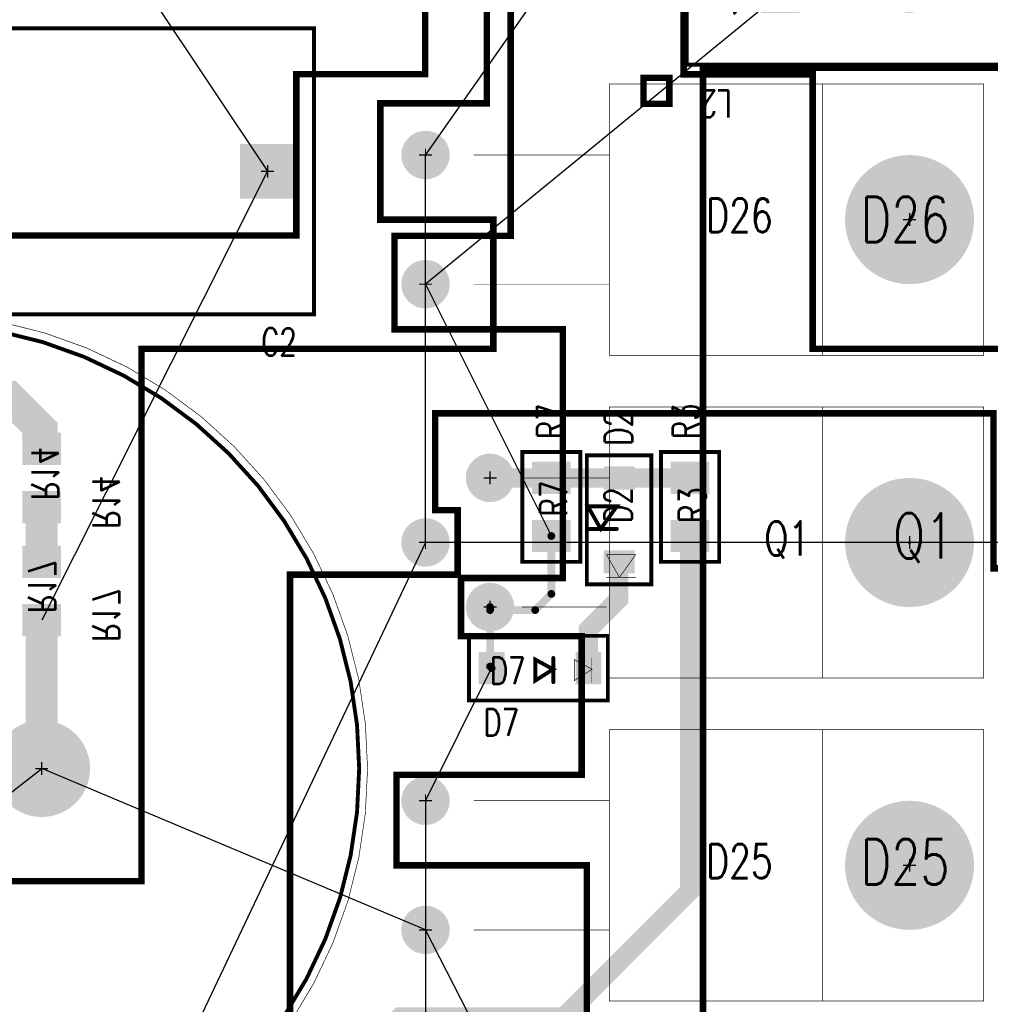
# Model space of a CAD drawing. Extents: x -4.8 to 11.7, y -3.6 to 8.1.
# Tile 39 of 53: x 0.7 to 2.2, y 4.1 to 5.7. Entities that reach past the tile are written whole.
import ezdxf
from ezdxf.enums import TextEntityAlignment as Align

# ---------------------------------------------------------------- set-up
doc = ezdxf.new("R2010")
doc.units = 0
for name, pattern in [('SIG_147', [2, 1, 1]), ('SIG_30', [2, 1, 1]), ('SIG_33', [2, 1, 1]), ('SIG_38', [2, 1, 1]), ('SIG_4', [2, 1, 1]), ('SIG_40', [2, 1, 1]), ('SIG_7', [2, 1, 1]), ('SIG_8', [2, 1, 1])]:
    doc.linetypes.add(name, pattern=pattern)
for name, color, linetype in [('COPPER_01', 1, 'CONTINUOUS'), ('COPPER_04', 5, 'CONTINUOUS'), ('DRIL_NPLTE_THRU_01', 16, 'CONTINUOUS'), ('DRIL_NPLTE_THRU_04', 176, 'CONTINUOUS'), ('DRIL_PLTE_THRU_01', 16, 'CONTINUOUS'), ('DRIL_PLTE_THRU_04', 176, 'CONTINUOUS'), ('DRIL_SYMBOL', 254, 'CONTINUOUS'), ('LINK_00', 2, 'CONTINUOUS'), ('PADS_BOT', 5, 'CONTINUOUS'), ('PADS_INNER', 1, 'CONTINUOUS'), ('PADS_TOP', 1, 'CONTINUOUS'), ('PART_NAME_123', 255, 'CONTINUOUS'), ('PART_NAME_124', 6, 'CONTINUOUS'), ('PART_NAME_129', 2, 'CONTINUOUS'), ('PART_NAME_130', 106, 'CONTINUOUS'), ('PART_TOP_2DLINE_123', 255, 'CONTINUOUS'), ('PART_TOP_2DLINE_129', 2, 'CONTINUOUS'), ('PART_TOP_COPPER_123', 255, 'CONTINUOUS'), ('PART_TOP_TEXT_123', 255, 'CONTINUOUS'), ('PART_TOP_TEXT_129', 2, 'CONTINUOUS'), ('TRACE_01', 1, 'CONTINUOUS'), ('TRACE_04', 5, 'CONTINUOUS')]:
    doc.layers.add(name, color=color, linetype=linetype)
doc.styles.add('W0$001', font='simplex', dxfattribs={"width": 0.75})
doc.styles.add('W0$006', font='simplex', dxfattribs={"width": 0.75})
doc.styles.add('W0$008', font='simplex', dxfattribs={"width": 0.75})

# ---------------------------------------------------------------- blocks, each defined once
blk = doc.blocks.new('SMOOTH_0$01')
at = {"const_width": 0.005}
blk.add_lwpolyline([(-0.0025, 0, 1), (0.0025, 0, 1)], format="xyb", close=True, dxfattribs=at)
blk = doc.blocks.new('COPPER_274')
at = {"layer": 'COPPER_04', "const_width": 0.01}
blk.add_lwpolyline([(0, 0.1442), (-1.127, 0.1442), (-1.127, -0.3561), (-1.307, -0.3561), (-1.307, -0.5011), (-1.046, -0.5011), (-1.046, -0.8861), (-1.204, -0.8861), (-1.204, -0.9761), (-1.017, -0.9761), (-1.017, -1.1911), (-1.3039, -1.1911), (-1.3039, -1.3311), (-1.009, -1.3311), (-1.009, -2.126), (-1.2739, -2.126), (-1.2739, -1.8811), (-1.2089, -1.8811), (-1.2089, -1.7761), (-1.355, -1.7761), (-1.355, -2.437), (-1.28, -2.437), (-1.28, -2.297), (-0.8289, -2.297), (-0.8289, -0.0961), (0, -0.0961)], close=True, dxfattribs=at)
at = {"layer": 'COPPER_04'}
for p in [(-1.127, 0.1442), (0, 0.1442), (-0.8289, -0.0961), (0, -0.0961), (-1.307, -0.3561), (-1.127, -0.3561), (-1.307, -0.5011), (-1.046, -0.5011), (-1.204, -0.8861), (-1.046, -0.8861), (-1.204, -0.9761), (-1.017, -0.9761), (-1.3039, -1.1911), (-1.017, -1.1911), (-1.3039, -1.3311), (-1.009, -1.3311), (-1.355, -1.7761), (-1.2089, -1.7761), (-1.2739, -1.8811), (-1.2089, -1.8811), (-1.2739, -2.126), (-1.009, -2.126), (-1.28, -2.297), (-0.8289, -2.297), (-1.355, -2.437), (-1.28, -2.437)]:
    blk.add_blockref('SMOOTH_0$01', p, dxfattribs=at)
blk = doc.blocks.new('COPPER_287')
at = {"layer": 'COPPER_04', "const_width": 0.01}
blk.add_lwpolyline([(0, 0), (0.4, 0), (0.4, -0.2498), (0.6996, -0.2498), (0.6996, -0.5248), (0.5, -0.5248), (0.5, -0.7748), (0, -0.7748)], close=True, dxfattribs=at)
at = {"layer": 'COPPER_04'}
for p in [(0, 0), (0.4, 0), (0.4, -0.2498), (0.6996, -0.2498), (0.5, -0.5248), (0.6996, -0.5248), (0, -0.7748), (0.5, -0.7748)]:
    blk.add_blockref('SMOOTH_0$01', p, dxfattribs=at)
blk = doc.blocks.new('COPPER_289')
at = {"layer": 'COPPER_01', "const_width": 0.01}
blk.add_lwpolyline([(0, 0), (0.4, 0), (0.4, -0.2498), (0.6996, -0.2498), (0.6996, -0.5248), (0.5, -0.5248), (0.5, -0.7748), (0, -0.7748)], close=True, dxfattribs=at)
at = {"layer": 'COPPER_01'}
for p in [(0, 0), (0.4, 0), (0.4, -0.2498), (0.6996, -0.2498), (0.5, -0.5248), (0.6996, -0.5248), (0, -0.7748), (0.5, -0.7748)]:
    blk.add_blockref('SMOOTH_0$01', p, dxfattribs=at)
blk = doc.blocks.new('COPPER_290')
at = {"layer": 'COPPER_01', "const_width": 0.01}
for points in [[(1.0501, 0.2499), (0.55, 0.2499), (0.55, 0.6749), (0.3501, 0.6749), (0.3501, 0.935)], [(0.0451, 0.935), (0.0451, 0.6299), (-0.1199, 0.6299), (-0.1199, 0.4499), (0.0551, 0.4499), (0.0551, 0.2499), (-0.4899, 0.2499), (-0.4899, -0.5748), (-0.7254, -0.5748)], [(-0.7254, -1.3248), (-0.2599, -1.3248), (-0.2599, -0.1), (0, -0.1), (0, 0), (-0.035, 0), (-0.035, 0.1499), (0.8301, 0.1499), (0.8301, -0.0901), (0.9951, -0.0901)]]:
    blk.add_lwpolyline(points, dxfattribs=at)
at = {"layer": 'COPPER_01'}
for p in [(0.3501, 0.6749), (0.55, 0.6749), (-0.1199, 0.6299), (0.0451, 0.6299), (-0.1199, 0.4499), (0.0551, 0.4499), (-0.4899, 0.2499), (0.0551, 0.2499), (0.55, 0.2499), (-0.035, 0.1499), (0.8301, 0.1499), (-0.035, 0), (0, 0), (0.8301, -0.0901), (-0.2599, -0.1), (0, -0.1), (-0.4899, -0.5748)]:
    blk.add_blockref('SMOOTH_0$01', p, dxfattribs=at)
blk = doc.blocks.new('SMOOTH_0$006')
at = {"const_width": 0.003}
blk.add_lwpolyline([(-0.0015, 0, 1), (0.0015, 0, 1)], format="xyb", close=True, dxfattribs=at)
blk = doc.blocks.new('SMOOTH_0$001')
at = {"const_width": 0.0005}
blk.add_lwpolyline([(-0.00025, 0, 1), (0.00025, 0, 1)], format="xyb", close=True, dxfattribs=at)
blk = doc.blocks.new('PART_BODY_TOP_194')
at = {"layer": 'PART_TOP_2DLINE_123', "const_width": 0.006}
blk.add_lwpolyline([(0.085, 0.045), (0.085, -0.045), (-0.085, -0.045), (-0.085, 0.045)], close=True, dxfattribs=at)
at = {"layer": 'PART_TOP_2DLINE_129', "const_width": 0.001}
blk.add_lwpolyline([(0.085, 0.045), (0.085, -0.045), (-0.085, -0.045), (-0.085, 0.045)], close=True, dxfattribs=at)
at = {"layer": 'PART_TOP_2DLINE_123'}
for p in [(-0.085, 0.045), (0.085, 0.045), (-0.085, -0.045), (0.085, -0.045)]:
    blk.add_blockref('SMOOTH_0$006', p, dxfattribs=at)
at = {"layer": 'PART_TOP_2DLINE_129'}
for p in [(-0.085, 0.045), (0.085, 0.045), (-0.085, -0.045), (0.085, -0.045)]:
    blk.add_blockref('SMOOTH_0$001', p, dxfattribs=at)
blk = doc.blocks.new('DRIL_HOLE_0')
blk.add_lwpolyline([(0, 0, 1), (0, 0, 1)], format="xyb", close=True)
blk = doc.blocks.new('PAD_0')
blk.add_lwpolyline([(0, 0, 1), (0, 0, 1)], format="xyb", close=True)
blk = doc.blocks.new('PAD_2')
at = {"const_width": 0.05}
blk.add_lwpolyline([(-0.03, 0), (0.03, 0)], dxfattribs=at)
blk = doc.blocks.new('STK_TOP_29')
at = {"layer": 'DRIL_NPLTE_THRU_01'}
blk.add_blockref('DRIL_HOLE_0', (0, 0), dxfattribs=at)
at = {"layer": 'DRIL_NPLTE_THRU_04'}
blk.add_blockref('DRIL_HOLE_0', (0, 0), dxfattribs=at)
at = {"layer": 'PADS_BOT'}
blk.add_blockref('PAD_0', (0, 0), dxfattribs=at)
at = {"layer": 'PADS_INNER'}
blk.add_blockref('PAD_0', (0, 0), dxfattribs=at)
at = {"layer": 'PADS_TOP', "rotation": 90}
blk.add_blockref('PAD_2', (0, 0), dxfattribs=at)
blk = doc.blocks.new('SYM_TOP_27')
for name, p in [('PART_BODY_TOP_194', (0, 0)), ('STK_TOP_29', (-0.045, 0)), ('STK_TOP_29', (0.045, 0))]:
    blk.add_blockref(name, p)
blk = doc.blocks.new('PART_TOP_0')
blk.add_blockref('SYM_TOP_27', (0, 0))
at = {"layer": 'PART_NAME_123', "style": 'W0$006', "width": 0.75}
blk.add_text('R3', height=0.042, dxfattribs=at).set_placement((0.105, -0.015))
at = {"layer": 'PART_NAME_129', "style": 'W0$001', "width": 0.75}
blk.add_text('R3', height=0.042, dxfattribs=at).set_placement((-0.0247, -0.0245))
blk = doc.blocks.new('PART_TOP_1')
blk.add_blockref('SYM_TOP_27', (0, 0))
at = {"layer": 'PART_NAME_123', "style": 'W0$006', "width": 0.75}
blk.add_text('R7', height=0.042, rotation=180, dxfattribs=at).set_placement((-0.105, 0.02))
at = {"layer": 'PART_NAME_129', "style": 'W0$001', "width": 0.75}
blk.add_text('R7', height=0.042, rotation=180, dxfattribs=at).set_placement((0.0147, 0.0245))
blk = doc.blocks.new('PART_BODY_TOP_195')
at = {"layer": 'PART_TOP_2DLINE_123', "const_width": 0.006}
for points in [[(-0.1, 0.05), (-0.1, -0.05), (0.1, -0.05), (0.1, 0.05)], [(-0.021, -0.0485), (-0.021, -0.0035), (0.014, -0.0285)]]:
    blk.add_lwpolyline(points, close=True, dxfattribs=at)
blk.add_lwpolyline([(0.014, -0.0485), (0.014, -0.0035)], dxfattribs=at)
at = {"layer": 'PART_TOP_2DLINE_129', "const_width": 0.001}
for points in [[(-0.1, 0.05), (-0.1, -0.05), (0.1, -0.05), (0.1, 0.05)], [(0.054, -0.0195), (0.054, 0.0255), (0.089, 0.0005)]]:
    blk.add_lwpolyline(points, close=True, dxfattribs=at)
blk.add_lwpolyline([(0.089, -0.0195), (0.089, 0.0255)], dxfattribs=at)
at = {"layer": 'PART_TOP_2DLINE_123'}
for p in [(-0.1, 0.05), (0.1, 0.05), (-0.021, -0.0035), (0.014, -0.0035), (0.014, -0.0285), (-0.021, -0.0485), (0.014, -0.0485), (-0.1, -0.05), (0.1, -0.05)]:
    blk.add_blockref('SMOOTH_0$006', p, dxfattribs=at)
at = {"layer": 'PART_TOP_2DLINE_129'}
for p in [(-0.1, 0.05), (0.1, 0.05), (0.054, 0.0255), (0.089, 0.0255), (0.089, 0.0005), (0.054, -0.0195), (0.089, -0.0195), (-0.1, -0.05), (0.1, -0.05)]:
    blk.add_blockref('SMOOTH_0$001', p, dxfattribs=at)
blk = doc.blocks.new('PAD_10')
at = {"const_width": 0.036}
blk.add_lwpolyline([(-0.024, 0), (0.024, 0)], dxfattribs=at)
blk = doc.blocks.new('STK_TOP_39')
at = {"layer": 'DRIL_NPLTE_THRU_01'}
blk.add_blockref('DRIL_HOLE_0', (0, 0), dxfattribs=at)
at = {"layer": 'DRIL_NPLTE_THRU_04'}
blk.add_blockref('DRIL_HOLE_0', (0, 0), dxfattribs=at)
at = {"layer": 'PADS_BOT'}
blk.add_blockref('PAD_0', (0, 0), dxfattribs=at)
at = {"layer": 'PADS_INNER'}
blk.add_blockref('PAD_0', (0, 0), dxfattribs=at)
at = {"layer": 'PADS_TOP', "rotation": 90}
blk.add_blockref('PAD_10', (0, 0), dxfattribs=at)
blk = doc.blocks.new('SYM_TOP_28')
for name, p in [('PART_BODY_TOP_195', (0, 0)), ('STK_TOP_39', (-0.065, 0)), ('STK_TOP_39', (0.065, 0))]:
    blk.add_blockref(name, p)
blk = doc.blocks.new('PART_TOP_6')
blk.add_blockref('SYM_TOP_28', (0, 0))
at = {"layer": 'PART_NAME_123', "style": 'W0$006', "width": 0.75}
blk.add_text('D2', height=0.042, rotation=180, dxfattribs=at).set_placement((-0.115, 0.02))
at = {"layer": 'PART_NAME_129', "style": 'W0$001', "width": 0.75}
blk.add_text('D2', height=0.042, rotation=180, dxfattribs=at).set_placement((0.0047, 0.0195))
blk = doc.blocks.new('STK_BOT_29')
at = {"layer": 'DRIL_NPLTE_THRU_01'}
blk.add_blockref('DRIL_HOLE_0', (0, 0), dxfattribs=at)
at = {"layer": 'DRIL_NPLTE_THRU_04'}
blk.add_blockref('DRIL_HOLE_0', (0, 0), dxfattribs=at)
at = {"layer": 'PADS_BOT', "rotation": 90}
blk.add_blockref('PAD_2', (0, 0), dxfattribs=at)
at = {"layer": 'PADS_INNER'}
blk.add_blockref('PAD_0', (0, 0), dxfattribs=at)
at = {"layer": 'PADS_TOP'}
blk.add_blockref('PAD_0', (0, 0), dxfattribs=at)
blk = doc.blocks.new('SYM_BOT_27')
for p in [(-0.045, 0), (0.045, 0)]:
    blk.add_blockref('STK_BOT_29', p)
blk = doc.blocks.new('PART_BOT_18')
blk.add_blockref('SYM_BOT_27', (0, 0))
at = {"layer": 'PART_NAME_124', "style": 'W0$006', "width": 0.75}
blk.add_text('R14', height=0.042, dxfattribs=at).set_placement((-0.0787, 0.0787))
at = {"layer": 'PART_NAME_130', "style": 'W0$001', "width": 0.75}
blk.add_text('R14', height=0.042, dxfattribs=at).set_placement((-0.0345, -0.0157))
blk = doc.blocks.new('PART_BOT_30')
blk.add_blockref('SYM_BOT_27', (0, 0))
at = {"layer": 'PART_NAME_124', "style": 'W0$006', "width": 0.75}
blk.add_text('R17', height=0.042, dxfattribs=at).set_placement((-0.0787, 0.0787))
at = {"layer": 'PART_NAME_130', "style": 'W0$001', "width": 0.75}
blk.add_text('R17', height=0.042, dxfattribs=at).set_placement((-0.0345, -0.0207))
blk = doc.blocks.new('SMOOTH_0$0011')
at = {"const_width": 0.00055}
blk.add_lwpolyline([(-0.0003, 0, 1), (0.0003, 0, 1)], format="xyb", close=True, dxfattribs=at)
blk = doc.blocks.new('PART_BODY_TOP_189')
at = {"layer": 'PART_TOP_2DLINE_123', "const_width": 0.006}
for points in [[(0.107, 0.05), (-0.108, 0.05), (-0.108, -0.05), (0.107, -0.05)], [(0.0043, -0.0133), (-0.0232, 0.0017), (0.0043, 0.0192)]]:
    blk.add_lwpolyline(points, close=True, dxfattribs=at)
blk.add_lwpolyline([(-0.0236, 0.0217), (-0.0236, -0.0158)], dxfattribs=at)
at = {"layer": 'PART_TOP_2DLINE_129'}
for points, const_width in [([(0.107, 0.05), (-0.108, 0.05), (-0.108, -0.05), (0.107, -0.05)], 0.0011), ([(-0.0561, -0.0133), (-0.0836, 0.0017), (-0.0561, 0.0192)], 0.001)]:
    blk.add_lwpolyline(points, close=True, dxfattribs=dict(at, const_width=const_width))
at = {"layer": 'PART_TOP_2DLINE_129', "const_width": 0.001}
blk.add_lwpolyline([(-0.0832, 0.0217), (-0.0832, -0.0158)], dxfattribs=at)
at = {"layer": 'PART_TOP_2DLINE_123'}
for p in [(-0.108, 0.05), (0.107, 0.05), (-0.0236, 0.0217), (0.0043, 0.0192), (-0.0232, 0.0017), (-0.0236, -0.0158), (0.0043, -0.0133), (-0.108, -0.05), (0.107, -0.05)]:
    blk.add_blockref('SMOOTH_0$006', p, dxfattribs=at)
at = {"layer": 'PART_TOP_2DLINE_129'}
for name, p in [('SMOOTH_0$0011', (-0.108, 0.05)), ('SMOOTH_0$0011', (0.107, 0.05)), ('SMOOTH_0$001', (-0.0832, 0.0217)), ('SMOOTH_0$001', (-0.0561, 0.0192)), ('SMOOTH_0$001', (-0.0836, 0.0017)), ('SMOOTH_0$001', (-0.0561, -0.0133)), ('SMOOTH_0$001', (-0.0832, -0.0158)), ('SMOOTH_0$0011', (-0.108, -0.05)), ('SMOOTH_0$0011', (0.107, -0.05))]:
    blk.add_blockref(name, p, dxfattribs=at)
blk = doc.blocks.new('PAD_12')
at = {"const_width": 0.04}
blk.add_lwpolyline([(-0.025, 0), (0.025, 0)], dxfattribs=at)
blk = doc.blocks.new('STK_TOP_31')
at = {"layer": 'DRIL_NPLTE_THRU_01'}
blk.add_blockref('DRIL_HOLE_0', (0, 0), dxfattribs=at)
at = {"layer": 'DRIL_NPLTE_THRU_04'}
blk.add_blockref('DRIL_HOLE_0', (0, 0), dxfattribs=at)
at = {"layer": 'PADS_BOT'}
blk.add_blockref('PAD_0', (0, 0), dxfattribs=at)
at = {"layer": 'PADS_INNER'}
blk.add_blockref('PAD_0', (0, 0), dxfattribs=at)
at = {"layer": 'PADS_TOP', "rotation": 90}
blk.add_blockref('PAD_12', (0, 0), dxfattribs=at)
blk = doc.blocks.new('SYM_TOP_22')
for name, p in [('PART_BODY_TOP_189', (0, 0)), ('STK_TOP_31', (-0.078, 0)), ('STK_TOP_31', (0.072, 0))]:
    blk.add_blockref(name, p)
blk = doc.blocks.new('PART_TOP_38')
blk.add_blockref('SYM_TOP_22', (0, 0))
at = {"layer": 'PART_NAME_123', "style": 'W0$006', "width": 0.75}
blk.add_text('D7', height=0.042, rotation=180, dxfattribs=at).set_placement((0.085, 0.105))
at = {"layer": 'PART_NAME_129', "style": 'W0$001', "width": 0.75}
blk.add_text('D7', height=0.042, rotation=180, dxfattribs=at).set_placement((0.075, 0.025))
blk = doc.blocks.new('PART_BODY_TOP_177')
at = {"layer": 'PART_TOP_2DLINE_123', "const_width": 0.006}
blk.add_lwpolyline([(-0.072, 0.2215), (0.958, 0.2215), (0.958, -0.2215), (-0.072, -0.2215)], close=True, dxfattribs=at)
at = {"layer": 'PART_TOP_2DLINE_123'}
for p in [(-0.072, 0.2215), (0.958, 0.2215), (-0.072, -0.2215), (0.958, -0.2215)]:
    blk.add_blockref('SMOOTH_0$006', p, dxfattribs=at)
blk = doc.blocks.new('DRIL_SYMBOL_0$045')
at = {"layer": 'DRIL_SYMBOL', "const_width": 0.002}
for points in [[(-0.01, 0), (0.01, 0)], [(0, -0.01), (0, 0.01)]]:
    blk.add_lwpolyline(points, dxfattribs=at)
blk = doc.blocks.new('DRIL_HOLE_0$045')
at = {"const_width": 0.0225}
blk.add_lwpolyline([(-0.01125, 0, 1), (0.01125, 0, 1)], format="xyb", close=True, dxfattribs=at)
blk.add_blockref('DRIL_SYMBOL_0$045', (0, 0))
blk = doc.blocks.new('PAD_5')
at = {"const_width": 0.0425}
blk.add_lwpolyline([(0, -0.02125, 1), (0, 0.02125, 1)], format="xyb", close=True, dxfattribs=at)
blk = doc.blocks.new('PAD_35')
at = {"const_width": 0.085}
blk.add_lwpolyline([(-0.0425, 0), (0.0425, 0)], dxfattribs=at)
blk = doc.blocks.new('STK_TOP_12')
at = {"layer": 'DRIL_PLTE_THRU_01'}
blk.add_blockref('DRIL_HOLE_0$045', (0, 0), dxfattribs=at)
at = {"layer": 'DRIL_PLTE_THRU_04'}
blk.add_blockref('DRIL_HOLE_0$045', (0, 0), dxfattribs=at)
at = {"layer": 'PADS_BOT'}
blk.add_blockref('PAD_35', (0, 0), dxfattribs=at)
at = {"layer": 'PADS_INNER'}
blk.add_blockref('PAD_5', (0, 0), dxfattribs=at)
at = {"layer": 'PADS_TOP'}
blk.add_blockref('PAD_35', (0, 0), dxfattribs=at)
blk = doc.blocks.new('STK_TOP_13')
at = {"layer": 'DRIL_PLTE_THRU_01'}
blk.add_blockref('DRIL_HOLE_0$045', (0, 0), dxfattribs=at)
at = {"layer": 'DRIL_PLTE_THRU_04'}
blk.add_blockref('DRIL_HOLE_0$045', (0, 0), dxfattribs=at)
at = {"layer": 'PADS_BOT'}
blk.add_blockref('PAD_5', (0, 0), dxfattribs=at)
at = {"layer": 'PADS_INNER'}
blk.add_blockref('PAD_5', (0, 0), dxfattribs=at)
at = {"layer": 'PADS_TOP'}
blk.add_blockref('PAD_5', (0, 0), dxfattribs=at)
blk = doc.blocks.new('SYM_TOP_10')
for name, p in [('PART_BODY_TOP_177', (0, 0)), ('STK_TOP_12', (0, 0)), ('STK_TOP_13', (0.886, 0))]:
    blk.add_blockref(name, p)
blk = doc.blocks.new('PART_TOP_61')
blk.add_blockref('SYM_TOP_10', (0, 0))
at = {"layer": 'PART_NAME_123', "style": 'W0$006', "width": 0.75}
blk.add_text('C2', height=0.042, rotation=180, dxfattribs=at).set_placement((0.01, 0.285))
blk = doc.blocks.new('PART_BODY_TOP_192')
at = {"layer": 'PART_TOP_2DLINE_123', "const_width": 0.006}
blk.add_lwpolyline([(0.445, 0.41), (-0.445, 0.41), (-0.445, -0.41), (0.445, -0.41)], close=True, dxfattribs=at)
at = {"layer": 'PART_TOP_2DLINE_129', "const_width": 0.001}
blk.add_lwpolyline([(0.445, 0.41), (-0.445, 0.41), (-0.445, -0.41), (0.445, -0.41)], close=True, dxfattribs=at)
at = {"layer": 'PART_TOP_COPPER_123', "const_width": 0.01}
blk.add_lwpolyline([(-0.5122, -0.4306), (-0.4722, -0.4306), (-0.4722, -0.4706), (-0.5122, -0.4706)], close=True, dxfattribs=at)
at = {"layer": 'PART_TOP_2DLINE_123'}
for p in [(-0.445, 0.41), (0.445, 0.41), (-0.445, -0.41), (0.445, -0.41)]:
    blk.add_blockref('SMOOTH_0$006', p, dxfattribs=at)
at = {"layer": 'PART_TOP_2DLINE_129'}
for p in [(-0.445, 0.41), (0.445, 0.41), (-0.445, -0.41), (0.445, -0.41)]:
    blk.add_blockref('SMOOTH_0$001', p, dxfattribs=at)
at = {"layer": 'PART_TOP_COPPER_123'}
for p in [(-0.5122, -0.4306), (-0.4722, -0.4306), (-0.5122, -0.4706), (-0.4722, -0.4706)]:
    blk.add_blockref('SMOOTH_0$01', p, dxfattribs=at)
at = {"layer": 'PART_TOP_TEXT_129', "style": 'W0$001', "width": 0.75}
blk.add_text('1', height=0.042, rotation=180, dxfattribs=at).set_placement((-0.37, -0.31), align=Align.MIDDLE_CENTER)
blk = doc.blocks.new('DRIL_SYMBOL_0$031')
at = {"layer": 'DRIL_SYMBOL', "const_width": 0.002}
for points in [[(-0.01, 0), (0.01, 0)], [(0, -0.01), (0, 0.01)]]:
    blk.add_lwpolyline(points, dxfattribs=at)
blk = doc.blocks.new('DRIL_HOLE_0$031')
at = {"const_width": 0.0155}
blk.add_lwpolyline([(-0.00775, 0, 1), (0.00775, 0, 1)], format="xyb", close=True, dxfattribs=at)
blk.add_blockref('DRIL_SYMBOL_0$031', (0, 0))
blk = doc.blocks.new('PAD_27')
at = {"const_width": 0.03}
blk.add_lwpolyline([(0, -0.015, 1), (0, 0.015, 1)], format="xyb", close=True, dxfattribs=at)
blk = doc.blocks.new('PAD_28')
at = {"const_width": 0.06}
blk.add_lwpolyline([(-0.03, 0), (0.03, 0)], dxfattribs=at)
blk = doc.blocks.new('STK_TOP_37')
at = {"layer": 'DRIL_PLTE_THRU_01'}
blk.add_blockref('DRIL_HOLE_0$031', (0, 0), dxfattribs=at)
at = {"layer": 'DRIL_PLTE_THRU_04'}
blk.add_blockref('DRIL_HOLE_0$031', (0, 0), dxfattribs=at)
at = {"layer": 'PADS_BOT'}
blk.add_blockref('PAD_28', (0, 0), dxfattribs=at)
at = {"layer": 'PADS_INNER'}
blk.add_blockref('PAD_27', (0, 0), dxfattribs=at)
at = {"layer": 'PADS_TOP'}
blk.add_blockref('PAD_28', (0, 0), dxfattribs=at)
blk = doc.blocks.new('STK_TOP_36')
at = {"layer": 'DRIL_PLTE_THRU_01'}
blk.add_blockref('DRIL_HOLE_0$031', (0, 0), dxfattribs=at)
at = {"layer": 'DRIL_PLTE_THRU_04'}
blk.add_blockref('DRIL_HOLE_0$031', (0, 0), dxfattribs=at)
at = {"layer": 'PADS_BOT'}
blk.add_blockref('PAD_27', (0, 0), dxfattribs=at)
at = {"layer": 'PADS_INNER'}
blk.add_blockref('PAD_27', (0, 0), dxfattribs=at)
at = {"layer": 'PADS_TOP'}
blk.add_blockref('PAD_27', (0, 0), dxfattribs=at)
blk = doc.blocks.new('SYM_TOP_25')
for name, p in [('PART_BODY_TOP_192', (0, 0)), ('STK_TOP_36', (-0.3, 0.3)), ('STK_TOP_36', (-0.1, 0.3)), ('STK_TOP_36', (0.1, 0.3)), ('STK_TOP_36', (0.3, 0.3)), ('STK_TOP_37', (-0.3, -0.3)), ('STK_TOP_36', (-0.1, -0.3)), ('STK_TOP_36', (0.1, -0.3)), ('STK_TOP_36', (0.3, -0.3))]:
    blk.add_blockref(name, p)
blk = doc.blocks.new('PART_TOP_69')
blk.add_blockref('SYM_TOP_25', (0, 0))
at = {"layer": 'PART_NAME_123', "style": 'W0$006', "width": 0.75}
blk.add_text('L2', height=0.042, rotation=180, dxfattribs=at).set_placement((-0.375, -0.45))
at = {"layer": 'PART_NAME_129', "style": 'W0$001', "width": 0.75}
blk.add_text('L2', height=0.14, dxfattribs=at).set_placement((-0.075, -0.05))
blk = doc.blocks.new('PART_BODY_TOP_181')
at = {"layer": 'PART_TOP_2DLINE_123', "const_width": 0.006}
blk.add_lwpolyline([(0.69, -0.202, 1), (-0.69, -0.202, 1)], format="xyb", close=True, dxfattribs=at)
at = {"layer": 'PART_TOP_2DLINE_129', "const_width": 0.001}
blk.add_lwpolyline([(0.705, -0.2, 1), (-0.705, -0.2, 1)], format="xyb", close=True, dxfattribs=at)
at = {"layer": 'PART_TOP_TEXT_123', "style": 'W0$006', "width": 0.75}
blk.add_text('+', height=0.07, dxfattribs=at).set_placement((0.315, 0.4331))
at = {"layer": 'PART_TOP_TEXT_129', "style": 'W0$001', "width": 0.75}
blk.add_text('+', height=0.07, dxfattribs=at).set_placement((0.3543, 0.4331))
blk = doc.blocks.new('DRIL_SYMBOL_0$085')
at = {"layer": 'DRIL_SYMBOL', "const_width": 0.002}
for points in [[(-0.01, 0), (0.01, 0)], [(0, -0.01), (0, 0.01)]]:
    blk.add_lwpolyline(points, dxfattribs=at)
blk = doc.blocks.new('DRIL_HOLE_0$085')
at = {"const_width": 0.0425}
blk.add_lwpolyline([(-0.02125, 0, 1), (0.02125, 0, 1)], format="xyb", close=True, dxfattribs=at)
blk.add_blockref('DRIL_SYMBOL_0$085', (0, 0))
blk = doc.blocks.new('PAD_42')
at = {"const_width": 0.075}
blk.add_lwpolyline([(0, -0.0375, 1), (0, 0.0375, 1)], format="xyb", close=True, dxfattribs=at)
blk = doc.blocks.new('PAD_45')
at = {"const_width": 0.15}
blk.add_lwpolyline([(-0.075, 0), (0.075, 0)], dxfattribs=at)
blk = doc.blocks.new('STK_TOP_18')
at = {"layer": 'DRIL_PLTE_THRU_01'}
blk.add_blockref('DRIL_HOLE_0$085', (0, 0), dxfattribs=at)
at = {"layer": 'DRIL_PLTE_THRU_04'}
blk.add_blockref('DRIL_HOLE_0$085', (0, 0), dxfattribs=at)
at = {"layer": 'PADS_BOT'}
blk.add_blockref('PAD_45', (0, 0), dxfattribs=at)
at = {"layer": 'PADS_INNER'}
blk.add_blockref('PAD_42', (0, 0), dxfattribs=at)
at = {"layer": 'PADS_TOP'}
blk.add_blockref('PAD_45', (0, 0), dxfattribs=at)
blk = doc.blocks.new('STK_TOP_19')
at = {"layer": 'DRIL_PLTE_THRU_01'}
blk.add_blockref('DRIL_HOLE_0$085', (0, 0), dxfattribs=at)
at = {"layer": 'DRIL_PLTE_THRU_04'}
blk.add_blockref('DRIL_HOLE_0$085', (0, 0), dxfattribs=at)
at = {"layer": 'PADS_BOT'}
blk.add_blockref('PAD_42', (0, 0), dxfattribs=at)
at = {"layer": 'PADS_INNER'}
blk.add_blockref('PAD_42', (0, 0), dxfattribs=at)
at = {"layer": 'PADS_TOP'}
blk.add_blockref('PAD_42', (0, 0), dxfattribs=at)
blk = doc.blocks.new('SYM_TOP_14')
for name, p in [('PART_BODY_TOP_181', (0, 0)), ('STK_TOP_18', (0, 0)), ('STK_TOP_19', (0, -0.4))]:
    blk.add_blockref(name, p)
blk = doc.blocks.new('PART_TOP_71')
blk.add_blockref('SYM_TOP_14', (0, 0))
at = {"layer": 'PART_NAME_123', "style": 'W0$006', "width": 0.75}
blk.add_text('C3', height=0.042, dxfattribs=at).set_placement((0.4331, 0.3937))
at = {"layer": 'PART_NAME_129', "style": 'W0$001', "width": 0.75}
blk.add_text('C3', height=0.14, rotation=270, dxfattribs=at).set_placement((-0.055, -0.12))
blk = doc.blocks.new('PART_BODY_TOP_267')
at = {"layer": 'PART_TOP_2DLINE_129', "const_width": 0.001}
blk.add_lwpolyline([(-0.21, -0.465), (0.21, -0.465), (0.21, 0.115), (-0.21, 0.115)], close=True, dxfattribs=at)
blk.add_lwpolyline([(-0.21, -0.465), (0.21, -0.465), (0.21, 0.115), (-0.21, 0.115)], close=True, dxfattribs=at)
for points in [[(-0.21, -0.135), (0.21, -0.135)], [(-0.21, -0.135), (0.21, -0.135)], [(-0.1, -0.675), (-0.1, -0.465)], [(-0.1, -0.675), (-0.1, -0.465)], [(0.1, -0.675), (0.1, -0.465)], [(0.1, -0.675), (0.1, -0.465)]]:
    blk.add_lwpolyline(points, dxfattribs=at)
at = {"layer": 'PART_TOP_2DLINE_129'}
for p in [(-0.21, 0.115), (-0.21, 0.115), (0.21, 0.115), (0.21, 0.115), (-0.21, -0.135), (-0.21, -0.135), (0.21, -0.135), (0.21, -0.135), (-0.21, -0.465), (-0.21, -0.465), (-0.1, -0.465), (-0.1, -0.465), (0.1, -0.465), (0.1, -0.465), (0.21, -0.465), (0.21, -0.465), (-0.1, -0.675), (-0.1, -0.675), (0.1, -0.675), (0.1, -0.675)]:
    blk.add_blockref('SMOOTH_0$001', p, dxfattribs=at)
blk = doc.blocks.new('DRIL_SYMBOL_0$042')
at = {"layer": 'DRIL_SYMBOL', "const_width": 0.002}
for points in [[(-0.01, 0), (0.01, 0)], [(0, -0.01), (0, 0.01)]]:
    blk.add_lwpolyline(points, dxfattribs=at)
blk = doc.blocks.new('DRIL_HOLE_0$042')
at = {"const_width": 0.021}
blk.add_lwpolyline([(-0.0105, 0, 1), (0.0105, 0, 1)], format="xyb", close=True, dxfattribs=at)
blk.add_blockref('DRIL_SYMBOL_0$042', (0, 0))
blk = doc.blocks.new('PAD_103')
at = {"const_width": 0.0375}
blk.add_lwpolyline([(0, -0.01875, 1), (0, 0.01875, 1)], format="xyb", close=True, dxfattribs=at)
blk = doc.blocks.new('STK_TOP_132')
at = {"layer": 'DRIL_PLTE_THRU_01'}
blk.add_blockref('DRIL_HOLE_0$042', (0, 0), dxfattribs=at)
at = {"layer": 'DRIL_PLTE_THRU_04'}
blk.add_blockref('DRIL_HOLE_0$042', (0, 0), dxfattribs=at)
at = {"layer": 'PADS_BOT'}
blk.add_blockref('PAD_103', (0, 0), dxfattribs=at)
at = {"layer": 'PADS_INNER'}
blk.add_blockref('PAD_103', (0, 0), dxfattribs=at)
at = {"layer": 'PADS_TOP'}
blk.add_blockref('PAD_103', (0, 0), dxfattribs=at)
blk = doc.blocks.new('DRIL_SYMBOL_0$2')
at = {"layer": 'DRIL_SYMBOL', "const_width": 0.002}
for points in [[(-0.01, 0), (0.01, 0)], [(0, -0.01), (0, 0.01)]]:
    blk.add_lwpolyline(points, dxfattribs=at)
blk = doc.blocks.new('DRIL_HOLE_0$2')
at = {"const_width": 0.1}
blk.add_lwpolyline([(-0.05, 0, 1), (0.05, 0, 1)], format="xyb", close=True, dxfattribs=at)
blk.add_blockref('DRIL_SYMBOL_0$2', (0, 0))
blk = doc.blocks.new('PAD_117')
at = {"const_width": 0.0025}
blk.add_lwpolyline([(0, -0.00125, 1), (0, 0.00125, 1)], format="xyb", close=True, dxfattribs=at)
blk = doc.blocks.new('STK_TOP_229')
at = {"layer": 'DRIL_NPLTE_THRU_01'}
blk.add_blockref('DRIL_HOLE_0$2', (0, 0), dxfattribs=at)
at = {"layer": 'DRIL_NPLTE_THRU_04'}
blk.add_blockref('DRIL_HOLE_0$2', (0, 0), dxfattribs=at)
at = {"layer": 'PADS_BOT'}
blk.add_blockref('PAD_117', (0, 0), dxfattribs=at)
at = {"layer": 'PADS_INNER'}
blk.add_blockref('PAD_117', (0, 0), dxfattribs=at)
at = {"layer": 'PADS_TOP'}
blk.add_blockref('PAD_117', (0, 0), dxfattribs=at)
blk = doc.blocks.new('SYM_TOP_100')
for name, p in [('PART_BODY_TOP_267', (0, 0)), ('STK_TOP_229', (0, 0)), ('STK_TOP_132', (-0.1, -0.75)), ('STK_TOP_132', (0.1, -0.75))]:
    blk.add_blockref(name, p)
blk = doc.blocks.new('PART_TOP_255')
blk.add_blockref('SYM_TOP_100', (0, 0))
at = {"layer": 'PART_NAME_123', "style": 'W0$008', "width": 0.75}
blk.add_text('D25', height=0.0525, rotation=90, dxfattribs=at).set_placement((0.0197, -0.315))
at = {"layer": 'PART_NAME_129', "style": 'W0$001', "width": 0.75}
blk.add_text('D25', height=0.07, rotation=90, dxfattribs=at).set_placement((0.0297, -0.0755))
blk = doc.blocks.new('PART_TOP_256')
blk.add_blockref('SYM_TOP_100', (0, 0))
at = {"layer": 'PART_NAME_123', "style": 'W0$008', "width": 0.75}
blk.add_text('D26', height=0.0525, rotation=90, dxfattribs=at).set_placement((0.0197, -0.315))
at = {"layer": 'PART_NAME_129', "style": 'W0$001', "width": 0.75}
blk.add_text('D26', height=0.07, rotation=90, dxfattribs=at).set_placement((0.0347, -0.0755))
blk = doc.blocks.new('PART_BODY_TOP_268')
at = {"layer": 'PART_TOP_2DLINE_129', "const_width": 0.001}
blk.add_lwpolyline([(-0.21, -0.465), (0.21, -0.465), (0.21, 0.115), (-0.21, 0.115)], close=True, dxfattribs=at)
blk.add_lwpolyline([(-0.21, -0.465), (0.21, -0.465), (0.21, 0.115), (-0.21, 0.115)], close=True, dxfattribs=at)
for points in [[(-0.21, -0.135), (0.21, -0.135)], [(-0.21, -0.135), (0.21, -0.135)], [(-0.1, -0.6), (-0.1, -0.465)], [(0, -0.675), (0, -0.465)], [(0, -0.675), (0, -0.465)], [(0.1, -0.6), (0.1, -0.47)]]:
    blk.add_lwpolyline(points, dxfattribs=at)
at = {"layer": 'PART_TOP_2DLINE_129'}
for p in [(-0.21, 0.115), (-0.21, 0.115), (0.21, 0.115), (0.21, 0.115), (-0.21, -0.135), (-0.21, -0.135), (0.21, -0.135), (0.21, -0.135), (-0.21, -0.465), (-0.21, -0.465), (-0.1, -0.465), (0, -0.465), (0, -0.465), (0.1, -0.47), (0.21, -0.465), (0.21, -0.465), (-0.1, -0.6), (0.1, -0.6), (0, -0.675), (0, -0.675)]:
    blk.add_blockref('SMOOTH_0$001', p, dxfattribs=at)
blk = doc.blocks.new('SYM_TOP_101')
for name, p in [('PART_BODY_TOP_268', (0, 0)), ('STK_TOP_229', (0, 0)), ('STK_TOP_132', (-0.1, -0.65)), ('STK_TOP_132', (0.1, -0.65)), ('STK_TOP_132', (0, -0.75))]:
    blk.add_blockref(name, p)
blk = doc.blocks.new('PART_TOP_272')
blk.add_blockref('SYM_TOP_101', (0, 0))
at = {"layer": 'PART_NAME_123', "style": 'W0$008', "width": 0.75}
blk.add_text('Q1', height=0.0525, rotation=90, dxfattribs=at).set_placement((0.02, -0.225))
at = {"layer": 'PART_NAME_129', "style": 'W0$001', "width": 0.75}
blk.add_text('Q1', height=0.07, rotation=90, dxfattribs=at).set_placement((0.0247, -0.0255))
blk = doc.blocks.new('SMOOTH_0$05')
at = {"const_width": 0.025}
blk.add_lwpolyline([(-0.0125, 0, 1), (0.0125, 0, 1)], format="xyb", close=True, dxfattribs=at)
blk = doc.blocks.new('SMOOTH_0$03')
at = {"const_width": 0.015}
blk.add_lwpolyline([(-0.0075, 0, 1), (0.0075, 0, 1)], format="xyb", close=True, dxfattribs=at)
blk = doc.blocks.new('SMOOTH_0$012')
at = {"const_width": 0.006}
blk.add_lwpolyline([(-0.003, 0, 1), (0.003, 0, 1)], format="xyb", close=True, dxfattribs=at)

msp = doc.modelspace()

# ---------------------------------------------------------------- linework, layer by layer
at = {"layer": 'LINK_00', "linetype": 'SIG_8'}
for p, q in [((0.7057, 5.9495), (1.0557, 5.4245)), ((1.0557, 5.4245), (0.7057, 4.7295)), ((-0.0743, 3.8945), (0.7057, 4.4995)), ((1.3005, 4.2497), (0.7057, 4.4995)), ((1.5005, 3.8597), (1.3005, 4.2497))]:
    msp.add_line(p, q, dxfattribs=at)
at = {"layer": 'LINK_00', "linetype": 'SIG_4'}
for p, q in [((1.3005, 5.4497), (1.5254, 5.7698)), ((1.3005, 4.8497), (1.3005, 5.4497)), ((1.3005, 4.8497), (0.7307, 3.6495)), ((2.3005, 4.8497), (1.3005, 4.8497))]:
    msp.add_line(p, q, dxfattribs=at)
at = {"layer": 'LINK_00', "linetype": 'SIG_33'}
for p, q in [((1.8505, 5.6997), (1.3005, 5.2497)), ((1.3005, 5.2497), (1.4955, 4.8597)), ((1.3005, 4.4497), (1.403, 4.655)), ((1.3005, 4.4497), (1.3005, 3.8497))]:
    msp.add_line(p, q, dxfattribs=at)
at = {"layer": 'TRACE_01', "linetype": 'SIG_30', "const_width": 0.03}
for points in [[(1.4005, 4.9497), (1.49, 4.9497)], [(1.49, 4.9497), (1.4955, 4.9497)], [(1.49, 4.9497), (1.6005, 4.9497)], [(1.7105, 4.9497), (1.6005, 4.9497)]]:
    msp.add_lwpolyline(points, dxfattribs=at)
at = {"layer": 'TRACE_01', "linetype": 'SIG_40', "const_width": 0.03}
msp.add_lwpolyline([(1.1437, 3.282), (1.1414, 3.2843), (1.1414, 3.9947), (1.2614, 4.1147), (1.515, 4.1147), (1.71, 4.3097), (1.71, 4.8592), (1.7105, 4.8597)], dxfattribs=at)
at = {"layer": 'TRACE_01', "linetype": 'SIG_33', "const_width": 0.012}
for points in [[(1.4005, 4.745), (1.4705, 4.745), (1.4955, 4.77), (1.4955, 4.8597)], [(1.4005, 4.745), (1.4005, 4.7497)], [(1.403, 4.655), (1.4005, 4.6575), (1.4005, 4.745)]]:
    msp.add_lwpolyline(points, dxfattribs=at)
at = {"layer": 'TRACE_01', "linetype": 'SIG_147', "const_width": 0.03}
msp.add_lwpolyline([(1.553, 4.655), (1.553, 4.715), (1.6, 4.762), (1.6, 4.8192), (1.6005, 4.8197)], dxfattribs=at)
at = {"layer": 'TRACE_04', "linetype": 'SIG_38', "const_width": 0.05}
msp.add_lwpolyline([(0.5757, 5.0745), (0.6557, 5.0745), (0.7057, 5.0245), (0.7057, 4.9945)], dxfattribs=at)
at = {"layer": 'TRACE_04', "linetype": 'SIG_7', "const_width": 0.05}
msp.add_lwpolyline([(0.7057, 4.9045), (0.7057, 4.8195)], dxfattribs=at)
at = {"layer": 'TRACE_04', "linetype": 'SIG_8', "const_width": 0.05}
msp.add_lwpolyline([(0.7057, 4.4995), (0.7057, 4.7295)], dxfattribs=at)

# ---------------------------------------------------------------- block references
msp.add_blockref('PART_TOP_69', (2.1505, 5.9997))
at = {"linetype": 'SIG_8'}
for name in ['COPPER_287', 'COPPER_289']:
    msp.add_blockref(name, (0.6004, 6.0998), dxfattribs=at)
at = {"linetype": 'SIG_4'}
msp.add_blockref('COPPER_290', (1.3504, 4.8998), dxfattribs=at)
at = {"linetype": 'SIG_33'}
msp.add_blockref('COPPER_274', (2.5594, 5.6808), dxfattribs=at)
for name, p, rotation in [('PART_TOP_61', (1.0557, 5.4245), 180), ('PART_TOP_256', (2.0505, 5.3497), 270), ('PART_TOP_71', (0.3057, 4.4995), 90), ('PART_TOP_272', (2.0505, 4.8497), 270), ('PART_TOP_1', (1.4955, 4.9047), 270), ('PART_TOP_6', (1.6005, 4.8847), 270), ('PART_TOP_0', (1.7105, 4.9047), 90), ('PART_TOP_38', (1.475, 4.655), 180), ('PART_TOP_255', (2.0505, 4.3497), 270)]:
    msp.add_blockref(name, p, dxfattribs=dict(rotation=rotation))
at = {"xscale": -1, "rotation": -90}
for name, p in [('PART_BOT_18', (0.7057, 4.9495)), ('PART_BOT_30', (0.7057, 4.7745))]:
    msp.add_blockref(name, p, dxfattribs=at)
at = {"layer": 'TRACE_01'}
for name, p in [('SMOOTH_0$03', (1.4005, 4.9497)), ('SMOOTH_0$03', (1.49, 4.9497)), ('SMOOTH_0$03', (1.49, 4.9497)), ('SMOOTH_0$03', (1.49, 4.9497)), ('SMOOTH_0$03', (1.4955, 4.9497)), ('SMOOTH_0$03', (1.6005, 4.9497)), ('SMOOTH_0$03', (1.6005, 4.9497)), ('SMOOTH_0$03', (1.7105, 4.9497)), ('SMOOTH_0$012', (1.4955, 4.8597)), ('SMOOTH_0$03', (1.71, 4.8592)), ('SMOOTH_0$03', (1.7105, 4.8597)), ('SMOOTH_0$03', (1.6, 4.8192)), ('SMOOTH_0$03', (1.6005, 4.8197)), ('SMOOTH_0$012', (1.4955, 4.77)), ('SMOOTH_0$03', (1.6, 4.762)), ('SMOOTH_0$012', (1.4005, 4.7497)), ('SMOOTH_0$012', (1.4005, 4.745)), ('SMOOTH_0$012', (1.4005, 4.745)), ('SMOOTH_0$012', (1.4005, 4.745)), ('SMOOTH_0$012', (1.4705, 4.745)), ('SMOOTH_0$03', (1.553, 4.715)), ('SMOOTH_0$03', (1.553, 4.655)), ('SMOOTH_0$012', (1.4005, 4.6575)), ('SMOOTH_0$012', (1.403, 4.655)), ('SMOOTH_0$03', (1.71, 4.3097))]:
    msp.add_blockref(name, p, dxfattribs=at)
at = {"layer": 'TRACE_04'}
for p in [(0.6557, 5.0745), (0.7057, 5.0245), (0.7057, 4.9945), (0.7057, 4.9045), (0.7057, 4.8195), (0.7057, 4.7295), (0.7057, 4.4995)]:
    msp.add_blockref('SMOOTH_0$05', p, dxfattribs=at)

doc.saveas('drawing.dxf')
